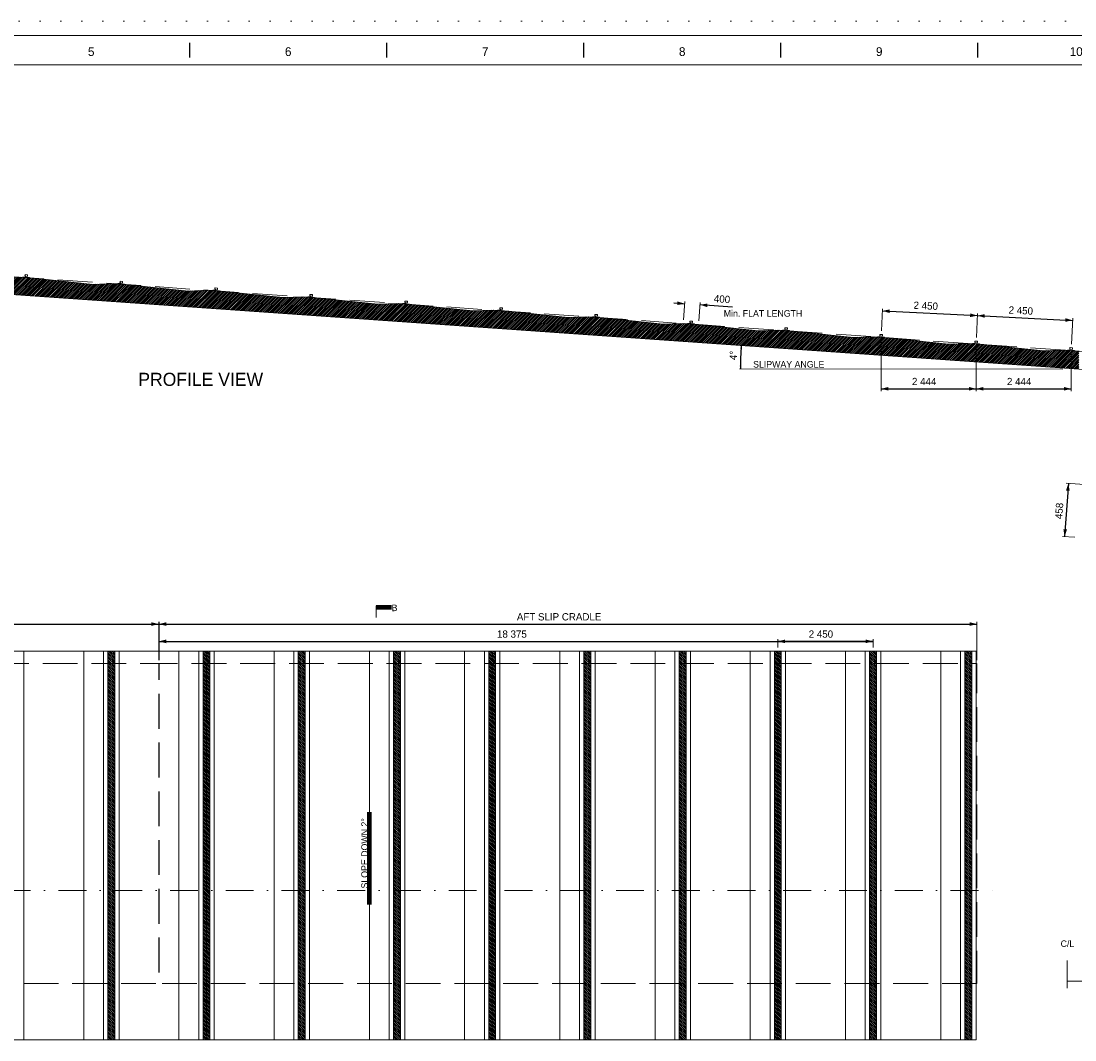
# Model space of a CAD drawing. Header units: millimetres. Extents: x 39621 to 102696, y -761809 to -717259.
# Tile 4 of 7: x 61751 to 88865, y -743476 to -717259. Entities that reach past the tile are written whole.
import ezdxf
from ezdxf.enums import TextEntityAlignment as Align

# ---------------------------------------------------------------- set-up
doc = ezdxf.new("R2010")
doc.units = ezdxf.units.MM
doc.header["$MEASUREMENT"] = 0
for name, pattern in [('DGN Style 1', [538.500371, 0.896007, -537.604364]), ('DGN Style 3', [1254.410182, 896.007273, -358.402909]), ('DGN Style 4', [1434.507644, 716.805818, -358.402909, 0.896007, -358.402909]), ('DGN Style 6', [1704.205833, 0.896007, -358.402909, 627.205091, -358.402909, 0.896007, -358.402909])]:
    doc.linetypes.add(name, pattern=pattern)
doc.styles.add('Style-ENGINEERING', font='ENGINEERING.shx')
doc.styles.add('Style-ENGINEERING_0', font='ENGINEERING.shx')
doc.dimstyles.new('MetricMM', dxfattribs={"dimtxt": 3, "dimasz": 3, "dimexe": 1.5, "dimexo": 1.5, "dimgap": 1.5, "dimtad": 1, "dimdec": 0, "dimzin": 7, "dimtxsty": 'Style-ENGINEERING_0', "dimcen": 0.09, "dimclrd": 1, "dimclre": 1, "dimclrt": 7, "dimadec": 0, "dimazin": 3, "dimtfac": 1, "dimtdec": 0, "dimtofl": 0, "dimtmove": 0, "dimatfit": 3, "dimfxl": 1, "dimtzin": 7, "dimlwd": -1, "dimlwe": 0, "dimarcsym": 0})

# ---------------------------------------------------------------- blocks, each defined once
blk = doc.blocks.new('*D57')
at = {"color": 1, "linetype": 'Continuous', "lineweight": 0, "transparency": 16777216}
for p, q in [((-5862, 6154), (-5862, 6370)), ((12513, 6154), (12513, 6370))]:
    blk.add_line(p, q, dxfattribs=at)
at = {"color": 1, "linetype": 'Continuous', "transparency": 16777216}
blk.add_line((-5862, 6314), (12513, 6314), dxfattribs=at)
at = {"color": 1, "linetype": 'Continuous', "lineweight": 0, "transparency": 16777216}
blk.add_solid([(-5674, 6267), (-5862, 6314), (-5674, 6361)], dxfattribs=at)
at = {"color": 1, "linetype": 'Continuous', "lineweight": 0, "transparency": 16777216, "extrusion": (0, 0, -1)}
blk.add_solid([(-12326, 6361), (-12513, 6314), (-12326, 6267)], dxfattribs=at)
at = {"layer": 'Defpoints', "color": 7, "linetype": 'Continuous', "lineweight": 0, "transparency": 16777216}
for p in [(3326, 6314), (12513, 6314), (-5862, 6060), (12513, 6060)]:
    blk.add_point(p, dxfattribs=at)
at = {"color": 7, "linetype": 'Continuous', "lineweight": 0, "transparency": 16777216, "style": 'Style-ENGINEERING'}
blk.add_text('18 375', height=187.5, dxfattribs=at).set_placement((2838, 6501), align=Align.MIDDLE_LEFT)
blk = doc.blocks.new('*D58')
at = {"color": 1, "linetype": 'Continuous', "lineweight": 0, "transparency": 16777216}
for p, q in [((10063, 6154), (10063, 6370)), ((12513, 6154), (12513, 6370))]:
    blk.add_line(p, q, dxfattribs=at)
at = {"color": 1, "linetype": 'Continuous', "transparency": 16777216}
blk.add_line((12513, 6314), (10063, 6314), dxfattribs=at)
at = {"color": 1, "linetype": 'Continuous', "lineweight": 0, "transparency": 16777216}
blk.add_solid([(10251, 6267), (10063, 6314), (10251, 6361)], dxfattribs=at)
at = {"color": 1, "linetype": 'Continuous', "lineweight": 0, "transparency": 16777216, "extrusion": (0, 0, -1)}
blk.add_solid([(-12326, 6361), (-12513, 6314), (-12326, 6267)], dxfattribs=at)
at = {"layer": 'Defpoints', "color": 7, "linetype": 'Continuous', "lineweight": 0, "transparency": 16777216}
for p in [(10063, 6314), (11288, 6314), (10063, 6060), (12513, 6060)]:
    blk.add_point(p, dxfattribs=at)
at = {"color": 7, "linetype": 'Continuous', "lineweight": 0, "transparency": 16777216, "style": 'Style-ENGINEERING'}
blk.add_text('2 450', height=187.5, dxfattribs=at).set_placement((10858, 6501), align=Align.MIDDLE_LEFT)
blk = doc.blocks.new('*D72')
at = {"color": 1, "linetype": 'Continuous', "lineweight": 0, "transparency": 16777216}
for p, q in [((12723, 14118), (12723, 12756)), ((15167, 13947), (15167, 12756))]:
    blk.add_line(p, q, dxfattribs=at)
at = {"color": 1, "linetype": 'Continuous', "transparency": 16777216}
blk.add_line((12723, 12813), (15167, 12813), dxfattribs=at)
at = {"color": 1, "linetype": 'Continuous', "lineweight": 0, "transparency": 16777216}
blk.add_solid([(12910, 12766), (12723, 12813), (12910, 12860)], dxfattribs=at)
at = {"color": 1, "linetype": 'Continuous', "lineweight": 0, "transparency": 16777216, "extrusion": (0, 0, -1)}
blk.add_solid([(-14979, 12860), (-15167, 12813), (-14979, 12766)], dxfattribs=at)
at = {"layer": 'Defpoints', "color": 7, "linetype": 'Continuous', "lineweight": 0, "transparency": 16777216}
for p in [(12723, 14212), (15167, 14041), (13945, 12813), (15167, 12813)]:
    blk.add_point(p, dxfattribs=at)
at = {"color": 7, "linetype": 'Continuous', "lineweight": 0, "transparency": 16777216, "style": 'Style-ENGINEERING'}
blk.add_text('2 444', height=187.5, dxfattribs=at).set_placement((13515, 13000), align=Align.MIDDLE_LEFT)
blk = doc.blocks.new('*D73')
at = {"color": 1, "linetype": 'Continuous', "lineweight": 0, "transparency": 16777216}
for p, q in [((15167, 13947), (15167, 12756)), ((17611, 13776), (17611, 12756))]:
    blk.add_line(p, q, dxfattribs=at)
at = {"color": 1, "linetype": 'Continuous', "transparency": 16777216}
blk.add_line((15167, 12813), (17611, 12813), dxfattribs=at)
at = {"color": 1, "linetype": 'Continuous', "lineweight": 0, "transparency": 16777216}
blk.add_solid([(15354, 12766), (15167, 12813), (15354, 12860)], dxfattribs=at)
at = {"color": 1, "linetype": 'Continuous', "lineweight": 0, "transparency": 16777216, "extrusion": (0, 0, -1)}
blk.add_solid([(-17423, 12860), (-17611, 12813), (-17423, 12766)], dxfattribs=at)
at = {"layer": 'Defpoints', "color": 7, "linetype": 'Continuous', "lineweight": 0, "transparency": 16777216}
for p in [(15167, 14041), (17611, 13870), (16389, 12813), (17611, 12813)]:
    blk.add_point(p, dxfattribs=at)
at = {"color": 7, "linetype": 'Continuous', "lineweight": 0, "transparency": 16777216, "style": 'Style-ENGINEERING'}
blk.add_text('2 444', height=187.5, dxfattribs=at).set_placement((15959, 13000), align=Align.MIDDLE_LEFT)
blk = doc.blocks.new('*D74')
at = {"color": 1, "linetype": 'Continuous', "lineweight": 0, "transparency": 16777216}
for p, q in [((12728, 14305), (12756, 14874)), ((15172, 14134), (15202, 14752))]:
    blk.add_line(p, q, dxfattribs=at)
at = {"color": 1, "linetype": 'Continuous', "transparency": 16777216}
blk.add_line((12753, 14818), (15200, 14696), dxfattribs=at)
at = {"color": 1, "linetype": 'Continuous', "lineweight": 0, "transparency": 16777216, "extrusion": (0, 0, -1)}
blk.add_solid([(-12938, 14762), (-12753, 14818), (-12943, 14856)], dxfattribs=at)
at = {"color": 1, "linetype": 'Continuous', "lineweight": 0, "transparency": 16777216}
blk.add_solid([(15015, 14752), (15200, 14696), (15010, 14658)], dxfattribs=at)
at = {"layer": 'Defpoints', "color": 7, "linetype": 'Continuous', "lineweight": 0, "transparency": 16777216}
for p in [(13976, 14757), (15200, 14696), (12723, 14212), (15167, 14041)]:
    blk.add_point(p, dxfattribs=at)
at = {"color": 7, "linetype": 'Continuous', "lineweight": 0, "transparency": 16777216, "style": 'Style-ENGINEERING'}
blk.add_text('2 450', height=187.5, rotation=357.1372, dxfattribs=at).set_placement((13556, 14966), align=Align.MIDDLE_LEFT)
blk = doc.blocks.new('*D75')
at = {"color": 1, "linetype": 'Continuous', "lineweight": 0, "transparency": 16777216}
for p, q in [((15172, 14134), (15202, 14752)), ((17616, 13963), (17649, 14630))]:
    blk.add_line(p, q, dxfattribs=at)
at = {"color": 1, "linetype": 'Continuous', "transparency": 16777216}
blk.add_line((15200, 14696), (17646, 14574), dxfattribs=at)
at = {"color": 1, "linetype": 'Continuous', "lineweight": 0, "transparency": 16777216, "extrusion": (0, 0, -1)}
blk.add_solid([(-15385, 14640), (-15200, 14696), (-15389, 14733)], dxfattribs=at)
at = {"color": 1, "linetype": 'Continuous', "lineweight": 0, "transparency": 16777216}
blk.add_solid([(17461, 14630), (17646, 14574), (17457, 14536)], dxfattribs=at)
at = {"layer": 'Defpoints', "color": 7, "linetype": 'Continuous', "lineweight": 0, "transparency": 16777216}
for p in [(16423, 14635), (17646, 14574), (15167, 14041), (17611, 13870)]:
    blk.add_point(p, dxfattribs=at)
at = {"color": 7, "linetype": 'Continuous', "lineweight": 0, "transparency": 16777216, "style": 'Style-ENGINEERING'}
blk.add_text('2 450', height=187.5, rotation=357.1372, dxfattribs=at).set_placement((16002, 14843), align=Align.MIDDLE_LEFT)
blk = doc.blocks.new('*D76')
at = {"color": 1, "linetype": 'Continuous', "transparency": 16777216}
for p, q in [((7384, 15021), (7665, 15002)), ((8896, 14915), (8063, 14974))]:
    blk.add_line(p, q, dxfattribs=at)
at = {"color": 1, "linetype": 'Continuous', "lineweight": 0, "transparency": 16777216}
for p, q in [((7636, 14586), (7669, 15058)), ((8034, 14558), (8067, 15030))]:
    blk.add_line(p, q, dxfattribs=at)
blk.add_solid([(7481, 15061), (7665, 15002), (7474, 14968)], dxfattribs=at)
at = {"color": 1, "linetype": 'Continuous', "lineweight": 0, "transparency": 16777216, "extrusion": (0, 0, -1)}
blk.add_solid([(-8247, 14914), (-8063, 14974), (-8254, 15007)], dxfattribs=at)
at = {"layer": 'Defpoints', "color": 7, "linetype": 'Continuous', "lineweight": 0, "transparency": 16777216}
for p in [(8063, 14974), (8651, 14933), (7629, 14493), (8028, 14464)]:
    blk.add_point(p, dxfattribs=at)
at = {"color": 7, "linetype": 'Continuous', "lineweight": 0, "transparency": 16777216, "style": 'Style-ENGINEERING'}
blk.add_text('400', height=187.5, rotation=356, dxfattribs=at).set_placement((8419, 15137), align=Align.MIDDLE_LEFT)
blk = doc.blocks.new('*D78')
at = {"color": 1, "linetype": 'Continuous', "transparency": 16777216}
blk.add_line((17538, 10379), (17442, 9009), dxfattribs=at)
at = {"color": 1, "linetype": 'Continuous', "lineweight": 0, "transparency": 16777216}
for p, q in [((18541, 10309), (17482, 10383)), ((17705, 8991), (17386, 9013))]:
    blk.add_line(p, q, dxfattribs=at)
blk.add_solid([(17478, 10196), (17538, 10379), (17572, 10189)], dxfattribs=at)
at = {"color": 1, "linetype": 'Continuous', "lineweight": 0, "transparency": 16777216, "extrusion": (0, 0, -1)}
blk.add_solid([(-17502, 9193), (-17442, 9009), (-17409, 9199)], dxfattribs=at)
at = {"layer": 'Defpoints', "color": 7, "linetype": 'Continuous', "lineweight": 0, "transparency": 16777216}
for p in [(18634, 10303), (17490, 9694), (17442, 9009), (17799, 8984)]:
    blk.add_point(p, dxfattribs=at)
at = {"color": 7, "linetype": 'Continuous', "lineweight": 0, "transparency": 16777216, "style": 'Style-ENGINEERING'}
blk.add_text('458', height=187.5, rotation=86, dxfattribs=at).set_placement((17286, 9462), align=Align.MIDDLE_LEFT)
blk = doc.blocks.new('*U91')
for p, q in [((-67.63, 284.53), (-67.63, 289.53)), ((-0.05, 284.53), (-0.05, 289.53)), ((67.54, 284.53), (67.54, 289.53)), ((135.12, 284.53), (135.12, 289.53)), ((202.7, 284.53), (202.7, 289.53))]:
    blk.add_line(p, q)
at = {"color": 7, "linetype": 'Continuous', "lineweight": 0, "flags": 128}
blk.add_lwpolyline([(-415.55, 292.03), (415.45, 292.03), (415.45, -291.97), (-415.55, -291.97), (-415.55, 292.03)], close=True, dxfattribs=at)
at = {"color": 7, "linetype": 'Continuous', "lineweight": 13, "flags": 128}
blk.add_lwpolyline([(-405.55, 282.03), (405.45, 282.03), (405.45, -281.97), (-405.55, -281.97), (-405.55, 282.03)], close=True, dxfattribs=at)
at = {"char_height": 3, "attachment_point": 5, "line_spacing_factor": 1.2, "style": 'Style-ENGINEERING'}
for s, insert in [('5', (-101.42, 286.53)), ('6', (-33.84, 286.53)), ('7', (33.74, 286.53)), ('8', (101.33, 286.53)), ('9', (168.91, 286.53)), ('10', (236.49, 286.53))]:
    blk.add_mtext(s, dxfattribs=dict(at, insert=insert))
blk = doc.blocks.new('*D93')
at = {"color": 1, "linetype": 'Continuous', "lineweight": 0, "transparency": 16777216}
for p, q in [((-5856, 5834), (-5856, 6814)), ((15185, 5834), (15185, 6814))]:
    blk.add_line(p, q, dxfattribs=at)
at = {"color": 1, "linetype": 'Continuous', "transparency": 16777216}
blk.add_line((-5856, 6758), (15185, 6758), dxfattribs=at)
at = {"color": 1, "linetype": 'Continuous', "lineweight": 0, "transparency": 16777216}
blk.add_solid([(-5668, 6711), (-5856, 6758), (-5668, 6805)], dxfattribs=at)
at = {"color": 1, "linetype": 'Continuous', "lineweight": 0, "transparency": 16777216, "extrusion": (0, 0, -1)}
blk.add_solid([(-14997, 6805), (-15185, 6758), (-14997, 6711)], dxfattribs=at)
at = {"layer": 'Defpoints', "color": 7, "linetype": 'Continuous', "lineweight": 0, "transparency": 16777216}
for p in [(4665, 6758), (15185, 6758), (-5856, 5740), (15185, 5740)]:
    blk.add_point(p, dxfattribs=at)
at = {"color": 7, "linetype": 'Continuous', "lineweight": 0, "transparency": 16777216, "style": 'Style-ENGINEERING'}
blk.add_text('AFT SLIP CRADLE', height=187.5, dxfattribs=at).set_placement((3349, 6946), align=Align.MIDDLE_LEFT)
blk = doc.blocks.new('*D94')
at = {"color": 1, "linetype": 'Continuous', "lineweight": 0, "transparency": 16777216}
for p, q in [((-26906, 5834), (-26906, 6814)), ((-5866, 5834), (-5866, 6814))]:
    blk.add_line(p, q, dxfattribs=at)
at = {"color": 1, "linetype": 'Continuous', "transparency": 16777216}
blk.add_line((-26906, 6758), (-5866, 6758), dxfattribs=at)
at = {"color": 1, "linetype": 'Continuous', "lineweight": 0, "transparency": 16777216}
blk.add_solid([(-26719, 6711), (-26906, 6758), (-26719, 6805)], dxfattribs=at)
at = {"color": 1, "linetype": 'Continuous', "lineweight": 0, "transparency": 16777216, "extrusion": (0, 0, -1)}
blk.add_solid([(6053, 6805), (5866, 6758), (6053, 6711)], dxfattribs=at)
at = {"layer": 'Defpoints', "color": 7, "linetype": 'Continuous', "lineweight": 0, "transparency": 16777216}
for p in [(-16386, 6758), (-5866, 6758), (-26906, 5740), (-5866, 5740)]:
    blk.add_point(p, dxfattribs=at)
at = {"color": 7, "linetype": 'Continuous', "lineweight": 0, "transparency": 16777216, "style": 'Style-ENGINEERING'}
blk.add_text('FWD SLIP CRADLE', height=187.5, dxfattribs=at).set_placement((-17711, 6946), align=Align.MIDDLE_LEFT)
blk = doc.blocks.new('*D95')
at = {"color": 1, "linetype": 'Continuous', "lineweight": 0, "transparency": 16777216}
for p, q in [((11222, 13782), (9097, 13931)), ((17395, 13322), (9076, 13328))]:
    blk.add_line(p, q, dxfattribs=at)
at = {"color": 1, "linetype": 'Continuous', "transparency": 16777216}
blk.add_arc((17809, 13322), 8709, 176.0001, 179.9612, dxfattribs=at)
at = {"color": 1, "linetype": 'Continuous', "lineweight": 0, "transparency": 16777216}
blk.add_solid([(9096, 13847), (9122, 13929), (9137, 13845)], dxfattribs=at)
at = {"color": 1, "linetype": 'Continuous', "lineweight": 0, "transparency": 16777216, "extrusion": (0, 0, -1)}
blk.add_solid([(-9122, 13411), (-9101, 13328), (-9080, 13411)], dxfattribs=at)
at = {"color": 7, "linetype": 'Continuous', "lineweight": 0, "transparency": 16777216, "style": 'Style-ENGINEERING'}
blk.add_text('4°', height=187.5, rotation=86.7749, dxfattribs=at).set_placement((8911, 13552), align=Align.MIDDLE_LEFT)
blk = doc.blocks.new('*U53')
at = {"linetype": 'DGN Style 6', "lineweight": 0}
h = blk.add_hatch(dxfattribs=at)
h.set_pattern_fill('HATCH', style=0, pattern_type=2)
h.set_pattern_definition([(224.76863, (17617.077, 13177.44), (-23.240105, 23.428562), [])])
h.paths.add_polyline_path([(17809.3, 13321.7), (-24142.8, 16255.2), (-24142.8, 16714.3), (-23742.8, 16686.3), (-22213.3, 16525.5), (-21698.8, 16543.4), (-21298.8, 16515.4), (-19769.3, 16354.6), (-19254.8, 16372.5), (-18854.8, 16344.5), (-17325.2, 16183.7), (-16810.7, 16201.6), (-16410.7, 16173.6), (-14881.2, 16012.8), (-14366.7, 16030.7), (-13966.7, 16002.7), (-12437.2, 15841.9), (-11922.7, 15859.8), (-11522.7, 15831.8), (-9993.1, 15671), (-9478.7, 15688.9), (-9078.7, 15660.9), (-7549.1, 15500.1), (-7034.6, 15518), (-6634.6, 15490), (-5105.1, 15329.2), (-4591, 15347.1), (-4189.4, 15319), (-2661, 15158.3), (-2147, 15176.2), (-1745.4, 15148.1), (-217, 14987.4), (297, 15005.3), (698.7, 14977.2), (2227, 14816.5), (2741.1, 14834.4), (3142.7, 14806.3), (4671, 14645.6), (5185.1, 14663.5), (5586.7, 14635.4), (7115.1, 14474.7), (7629.1, 14492.6), (8027.8, 14464.5), (9559.1, 14303.8), (10074.2, 14321.7), (10473.6, 14293.7), (12003.1, 14132.9), (12517.6, 14150.8), (12917.6, 14122.8), (14447.2, 13962), (14961.7, 13979.9), (15361.7, 13951.9), (16891.2, 13791.1), (17405.7, 13809), (17805.7, 13781)])
h = blk.add_hatch(dxfattribs=at)
h.set_pattern_fill('HATCH', color=5, style=0, pattern_type=2)
h.set_pattern_definition([(135, (-7319.118, -3747.99), (23.33452, 23.33452), [])])
h.paths.add_polyline_path([(-7174.1, -3939.6), (-7174.1, 6060.4), (-6999.1, 6060.4), (-6999.1, -3939.6)])
h = blk.add_hatch(dxfattribs=at)
h.set_pattern_fill('HATCH', color=5, style=0, pattern_type=2)
h.set_pattern_definition([(135, (-4869.118, -3747.99), (23.33452, 23.33452), [])])
h.paths.add_polyline_path([(-4724.1, -3939.6), (-4724.1, 6060.4), (-4549.1, 6060.4), (-4549.1, -3939.6)])
h = blk.add_hatch(dxfattribs=at)
h.set_pattern_fill('HATCH', color=5, style=0, pattern_type=2)
h.set_pattern_definition([(135, (-2419.118, -3747.99), (23.33452, 23.33452), [])])
h.paths.add_polyline_path([(-2274.1, -3939.6), (-2274.1, 6060.4), (-2099.1, 6060.4), (-2099.1, -3939.6)])
h = blk.add_hatch(dxfattribs=at)
h.set_pattern_fill('HATCH', color=5, style=0, pattern_type=2)
h.set_pattern_definition([(135, (30.882, -3747.99), (23.33452, 23.33452), [])])
h.paths.add_polyline_path([(175.9, -3939.6), (175.9, 6060.4), (350.9, 6060.4), (350.9, -3939.6)])
h = blk.add_hatch(dxfattribs=at)
h.set_pattern_fill('HATCH', color=5, style=0, pattern_type=2)
h.set_pattern_definition([(135, (2480.882, -3747.99), (23.33452, 23.33452), [])])
h.paths.add_polyline_path([(2625.9, -3939.6), (2625.9, 6060.4), (2800.9, 6060.4), (2800.9, -3939.6)])
h = blk.add_hatch(dxfattribs=at)
h.set_pattern_fill('HATCH', color=5, style=0, pattern_type=2)
h.set_pattern_definition([(135, (4930.882, -3747.99), (23.33452, 23.33452), [])])
h.paths.add_polyline_path([(5075.9, -3939.6), (5075.9, 6060.4), (5250.9, 6060.4), (5250.9, -3939.6)])
h = blk.add_hatch(dxfattribs=at)
h.set_pattern_fill('HATCH', color=5, style=0, pattern_type=2)
h.set_pattern_definition([(135, (7380.882, -3747.99), (23.33452, 23.33452), [])])
h.paths.add_polyline_path([(7525.9, -3939.6), (7525.9, 6060.4), (7700.9, 6060.4), (7700.9, -3939.6)])
h = blk.add_hatch(dxfattribs=at)
h.set_pattern_fill('HATCH', color=5, style=0, pattern_type=2)
h.set_pattern_definition([(135, (9830.882, -3747.99), (23.33452, 23.33452), [])])
h.paths.add_polyline_path([(9975.9, -3939.6), (9975.9, 6060.4), (10150.9, 6060.4), (10150.9, -3939.6)])
h = blk.add_hatch(dxfattribs=at)
h.set_pattern_fill('HATCH', color=5, style=0, pattern_type=2)
h.set_pattern_definition([(135, (12280.882, -3747.99), (23.33452, 23.33452), [])])
h.paths.add_polyline_path([(12425.9, -3939.6), (12425.9, 6060.4), (12600.9, 6060.4), (12600.9, -3939.6)])
h = blk.add_hatch(dxfattribs=at)
h.set_pattern_fill('HATCH', color=5, style=0, pattern_type=2)
h.set_pattern_definition([(135, (14730.882, -3747.99), (23.33452, 23.33452), [])])
h.paths.add_polyline_path([(14875.9, -3939.6), (14875.9, 6060.4), (15050.9, 6060.4), (15050.9, -3939.6)])
at = {"color": 7, "linetype": 'DGN Style 3', "lineweight": 0}
blk.add_line((-24728.1, 16755.2), (19341.2, 13673.6), dxfattribs=at)
at = {"color": 7, "linetype": 'Continuous', "lineweight": 0}
for p, q in [((-24762.9, 16298.6), (19160.9, 13227.2)), ((-9078.7, 15660.9), (-7549.1, 15500.1)), ((-7034.6, 15518), (-7549.1, 15500.1)), ((-6634.6, 15490), (-5105.1, 15329.2)), ((-4590.6, 15347.1), (-5105.1, 15329.2)), ((-4190.6, 15319.1), (-2661, 15158.3)), ((-2146.6, 15176.2), (-2661, 15158.3)), ((-1746.6, 15148.2), (-217, 14987.4)), ((297.5, 15005.3), (-217, 14987.4)), ((697.5, 14977.3), (2227, 14816.5)), ((2741.5, 14834.4), (2227, 14816.5)), ((3141.5, 14806.4), (4671, 14645.6)), ((5185.5, 14663.5), (4671, 14645.6)), ((5585.5, 14635.5), (7115.1, 14474.7)), ((7629.6, 14492.6), (7115.1, 14474.7)), ((8026.6, 14464.6), (9559.1, 14303.8)), ((12517.6, 14150.8), (12003.1, 14132.9)), ((12917.6, 14122.8), (14447.2, 13962)), ((14961.7, 13979.9), (14447.2, 13962)), ((15361.7, 13951.9), (16891.2, 13791.1)), ((17405.7, 13809), (16891.2, 13791.1)), ((-272.5, 7227.2), (-272.5, 6927.2))]:
    blk.add_line(p, q, dxfattribs=at)
at = {"color": 1, "linetype": 'DGN Style 4', "lineweight": 0}
for p, q in [((-27092.9, -96.4), (15619.1, -96.4)), ((17510, -2613), (17510, -1563.6))]:
    blk.add_line(p, q, dxfattribs=at)
at = {"color": 7, "linetype": 'DGN Style 1', "lineweight": 0, "flags": 128}
blk.add_lwpolyline([(-31537.5, 22275), (31537.5, 22275), (31537.5, -22275), (-31537.5, -22275), (-31537.5, 22275)], close=True, dxfattribs=at)
at = {"color": 7, "linetype": 'Continuous', "lineweight": 0, "flags": 128}
for points in [[(17809.3, 13321.7), (-24142.8, 16255.2)], [(-9478.7, 15688.9), (-9078.7, 15660.9), (-7549.1, 15500.1), (-7034.6, 15518), (-6634.6, 15490), (-5105.1, 15329.2), (-4591, 15347.1), (-4189.4, 15319), (-2661, 15158.3), (-2147, 15176.2), (-1745.4, 15148.1), (-217, 14987.4), (297, 15005.3), (698.7, 14977.2), (2227, 14816.5), (2741.1, 14834.4), (3142.7, 14806.3), (4671, 14645.6), (5185.1, 14663.5), (5586.7, 14635.4), (7115.1, 14474.7), (7629.1, 14492.6), (8027.8, 14464.5), (9559.1, 14303.8), (10074.2, 14321.7), (10473.6, 14293.7), (12003.1, 14132.9), (12517.6, 14150.8), (12917.6, 14122.8), (14447.2, 13962), (14961.7, 13979.9), (15361.7, 13951.9), (16891.2, 13791.1), (17405.7, 13809), (17805.7, 13781)], [(-9336.6, 6060.4), (-9336.6, -3939.6)], [(-7796.6, 6060.4), (-7796.6, -3939.6)], [(-7286.6, 6060.4), (-7286.6, -3939.6)], [(-6886.6, 6060.4), (-6886.6, -3939.6)], [(-5346.6, 6060.4), (-5346.6, -3939.6)], [(-4836.6, 6060.4), (-4836.6, -3939.6)], [(-4436.6, 6060.4), (-4436.6, -3939.6)], [(-2896.6, 6060.4), (-2896.6, -3939.6)], [(-2386.6, 6060.4), (-2386.6, -3939.6)], [(-1986.6, 6060.4), (-1986.6, -3939.6)], [(-446.6, 6060.4), (-446.6, -3939.6)], [(63.4, 6060.4), (63.4, -3939.6)], [(463.4, 6060.4), (463.4, -3939.6)], [(2003.4, 6060.4), (2003.4, -3939.6)], [(2513.4, 6060.4), (2513.4, -3939.6)], [(2913.4, 6060.4), (2913.4, -3939.6)], [(4453.4, 6060.4), (4453.4, -3939.6)], [(4963.4, 6060.4), (4963.4, -3939.6)], [(5363.4, 6060.4), (5363.4, -3939.6)], [(6903.4, 6060.4), (6903.4, -3939.6)], [(7413.4, 6060.4), (7413.4, -3939.6)], [(7813.4, 6060.4), (7813.4, -3939.6)], [(9353.4, 6060.4), (9353.4, -3939.6)], [(9863.4, 6060.4), (9863.4, -3939.6)], [(10263.4, 6060.4), (10263.4, -3939.6)], [(11803.4, 6060.4), (11803.4, -3939.6)], [(12313.4, 6060.4), (12313.4, -3939.6)], [(12713.4, 6060.4), (12713.4, -3939.6)], [(14253.4, 6060.4), (14253.4, -3939.6)], [(14763.4, 6060.4), (14763.4, -3939.6)], [(18369.2, -2426.4), (17510, -2426.4)]]:
    blk.add_lwpolyline(points, dxfattribs=at)
at = {"color": 5, "linetype": 'Continuous', "lineweight": 0, "flags": 128}
for points in [[(-9365.7, 15684.3, -0.3917214), (-9360.8, 15689), (-9301.3, 15689.4, 0.3917214), (-9296.4, 15694.1), (-9295.2, 15711.1, 0.4142136), (-9299.8, 15716.4), (-9303.3, 15716.7, -0.4142136), (-9307.9, 15722), (-9306.2, 15747, -0.4142136), (-9300.9, 15751.6), (-9246, 15747.8, -0.4142136), (-9241.3, 15742.4), (-9243.1, 15717.5, -0.5232726), (-9250.2, 15713.3, 0.5232726), (-9257.2, 15709.1), (-9258.4, 15691.4, 0.3917214), (-9254.2, 15686.1), (-9195.4, 15677.4, -0.3917214), (-9191.1, 15672.1), (-9191.4, 15668.8), (-9365.9, 15681), (-9365.7, 15684.3)], [(-6921.7, 15513.4, -0.3917214), (-6916.7, 15518.1), (-6857.3, 15518.5, 0.3917214), (-6852.3, 15523.2), (-6851.1, 15540.8, 0.5232726), (-6857.5, 15546, -0.0645591), (-6858.8, 15545.8, -0.4437236), (-6863.9, 15551.1), (-6862.2, 15576.1, -0.4142136), (-6856.8, 15580.7), (-6802, 15576.9, -0.4142136), (-6797.3, 15571.5), (-6799.1, 15546.6, -0.4142136), (-6804.4, 15541.9), (-6807.9, 15542.2, 0.4142136), (-6813.2, 15537.6), (-6814.4, 15520.5, 0.3917214), (-6810.2, 15515.2), (-6751.4, 15506.5, -0.3917214), (-6747.1, 15501.2), (-6747.3, 15497.9), (-6921.9, 15510.1), (-6921.7, 15513.4)], [(-4477.6, 15342.5, -0.3917214), (-4472.7, 15347.2), (-4413.2, 15347.6, 0.3917214), (-4408.3, 15352.3), (-4407.1, 15369.9, 0.5232726), (-4413.5, 15375.1, -0.0645591), (-4414.7, 15374.9, -0.4437236), (-4419.9, 15380.2), (-4418.1, 15405.2, -0.4142136), (-4412.8, 15409.8), (-4357.9, 15406, -0.4142136), (-4353.3, 15400.6), (-4355, 15375.7, -0.4142136), (-4360.4, 15371), (-4363.9, 15371.3, 0.4142136), (-4369.2, 15366.7), (-4370.4, 15349.6, 0.3917214), (-4366.1, 15344.3), (-4307.3, 15335.6, -0.3917214), (-4303.1, 15330.3), (-4303.3, 15327), (-4477.9, 15339.2), (-4477.6, 15342.5)], [(-2033.6, 15171.6, -0.3917214), (-2028.7, 15176.3), (-1969.2, 15176.7, 0.3917214), (-1964.3, 15181.4), (-1963.1, 15198.4, 0.4142136), (-1967.7, 15203.7), (-1971.2, 15204, -0.4142136), (-1975.8, 15209.3), (-1974.1, 15234.3, -0.4142136), (-1968.8, 15238.9), (-1913.9, 15235.1, -0.4142136), (-1909.3, 15229.7), (-1911, 15204.8, -0.5232726), (-1918.1, 15200.6, 0.5232726), (-1925.1, 15196.4), (-1926.4, 15178.7, 0.3917214), (-1922.1, 15173.4), (-1863.3, 15164.7, -0.3917214), (-1859, 15159.4), (-1859.3, 15156.1), (-2033.8, 15168.3), (-2033.6, 15171.6)], [(410.4, 15000.7, -0.3917214), (415.4, 15005.4), (474.8, 15005.8, 0.3917214), (479.8, 15010.5), (481, 15028.1, 0.4141993), (476.4, 15033.5, 0.089644), (474.6, 15033.3, -0.5232726), (468.2, 15038.4), (469.9, 15063.4, -0.4142136), (475.3, 15068), (530.1, 15064.2, -0.4142136), (534.8, 15058.8), (533, 15033.9, -0.4142136), (527.7, 15029.2), (524.2, 15029.5, 0.4142136), (518.9, 15024.8), (517.7, 15007.8, 0.3917214), (521.9, 15002.5), (580.7, 14993.8, -0.3917214), (585, 14988.5), (584.8, 14985.2), (410.2, 14997.4), (410.4, 15000.7)], [(3029, 14817.6), (3028.8, 14814.2), (2854.2, 14826.5), (2854.5, 14829.8, -0.3917214), (2859.4, 14834.5), (2918.9, 14834.9, 0.3917214), (2923.8, 14839.6), (2925, 14856.6, 0.4142136), (2920.4, 14861.9), (2916.9, 14862.2, -0.4142136), (2912.2, 14867.5), (2914, 14892.4, -0.4142136), (2919.3, 14897.1), (2974.2, 14893.3, -0.4142136), (2978.8, 14887.9), (2977.1, 14863, -0.5232726), (2970, 14858.8, 0.5232726), (2962.9, 14854.6), (2961.7, 14836.9, 0.3917214), (2966, 14831.6), (3024.8, 14822.9, -0.3917214), (3029, 14817.6)], [(5298.5, 14658.9, -0.3917214), (5303.4, 14663.6), (5362.9, 14664, 0.3917214), (5367.8, 14668.7), (5369.1, 14686.3, 0.4142066), (5364.4, 14691.7, 0.0896377), (5362.7, 14691.5, -0.5232726), (5356.3, 14696.6), (5358, 14721.5, -0.4142136), (5363.3, 14726.2), (5418.2, 14722.3, -0.4142136), (5422.8, 14717), (5421.1, 14692.1, -0.4142136), (5415.8, 14687.4), (5412.3, 14687.7, 0.4142136), (5406.9, 14683), (5405.7, 14666, 0.3917214), (5410, 14660.7), (5468.8, 14652, -0.3917214), (5473.1, 14646.7), (5472.8, 14643.3), (5298.3, 14655.6), (5298.5, 14658.9)], [(7742.5, 14488, -0.3917214), (7747.5, 14492.7), (7806.9, 14493.1, 0.3917214), (7811.9, 14497.8), (7813.1, 14514.8, 0.4142136), (7808.4, 14520.1), (7804.9, 14520.4, -0.4142136), (7800.3, 14525.7), (7802, 14550.6, -0.4142136), (7807.4, 14555.3), (7862.2, 14551.4, -0.4142136), (7866.9, 14546.1), (7865.1, 14521.2, -0.5232726), (7858.1, 14517, 0.5232726), (7851, 14512.8), (7849.8, 14495.1, 0.3917214), (7854, 14489.8), (7912.8, 14481.1, -0.3917214), (7917.1, 14475.8), (7916.9, 14472.4), (7742.3, 14484.6), (7742.5, 14488)], [(10186.6, 14317.1, -0.3866724), (10191.4, 14321.8, -0.0043848), (10191.5, 14321.8), (10251, 14322.2, 0.3917214), (10255.9, 14326.9), (10257.1, 14344.5, 0.4422989), (10252, 14349.9, 0.0657551), (10250.7, 14349.7, -0.5232726), (10244.3, 14354.8), (10246.1, 14379.7, -0.4142136), (10251.4, 14384.4), (10306.3, 14380.5, -0.4142136), (10310.9, 14375.2), (10309.2, 14350.3, -0.4142136), (10303.8, 14345.6), (10300.3, 14345.9, 0.4142136), (10295, 14341.2), (10293.8, 14324.2, 0.3917214), (10298.1, 14318.9), (10356.9, 14310.2, -0.3917214), (10361.1, 14304.9), (10360.9, 14301.5), (10186.3, 14313.7), (10186.6, 14317.1)], [(12630.6, 14146.2, -0.3917214), (12635.5, 14150.9), (12695, 14151.3, 0.3917214), (12699.9, 14156), (12701.1, 14173, 0.4142136), (12696.5, 14178.3), (12693, 14178.6, -0.4142136), (12688.4, 14183.9), (12690.1, 14208.8, -0.4142136), (12695.4, 14213.5), (12750.3, 14209.6, -0.4142136), (12754.9, 14204.3), (12753.2, 14179.4, -0.5232726), (12746.1, 14175.2, 0.5232726), (12739.1, 14171), (12737.8, 14153.3, 0.3917214), (12742.1, 14148), (12800.9, 14139.3, -0.3917214), (12805.2, 14134), (12804.9, 14130.6), (12630.3, 14142.8), (12630.6, 14146.2)], [(15079.6, 13980), (15139, 13980.4, 0.005567), (15139.1, 13980.4, 0.3853142), (15144, 13985.1), (15145.2, 14002.7, 0.5232726), (15138.8, 14007.8, -0.5232726), (15132.4, 14013), (15134.1, 14037.9, -0.4142136), (15139.5, 14042.6), (15194.3, 14038.7, -0.4142136), (15199, 14033.4), (15197.2, 14008.5, -0.4142136), (15191.9, 14003.8), (15188.4, 14004.1, 0.4142136), (15183.1, 13999.4), (15181.9, 13982.4, 0.3917214), (15186.1, 13977.1), (15244.9, 13968.4, -0.3917214), (15249.2, 13963.1), (15249, 13959.7), (15074.4, 13971.9), (15074.6, 13975.3, -0.3917214), (15079.6, 13980)], [(17693.2, 13792.2), (17693, 13788.8), (17518.4, 13801), (17518.6, 13804.4, -0.3917214), (17523.6, 13809.1), (17583, 13809.5, 0.3917214), (17588, 13814.2), (17589.2, 13831.2, 0.4142136), (17584.5, 13836.5), (17581.1, 13836.8, -0.4142136), (17576.4, 13842.1), (17578.2, 13867, -0.4142136), (17583.5, 13871.7), (17638.4, 13867.8, -0.4142136), (17643, 13862.5), (17641.3, 13837.6, -0.5232726), (17634.2, 13833.4, 0.5232726), (17627.1, 13829.2), (17625.9, 13811.5, 0.3917214), (17630.2, 13806.2), (17689, 13797.5, -0.3917214), (17693.2, 13792.2)]]:
    blk.add_lwpolyline(points, format="xyb", close=True, dxfattribs=at)
at = {"color": 7, "linetype": 'Continuous', "lineweight": 0, "flags": 128}
blk.add_lwpolyline([(-26886.6, -3939.6), (15163.4, -3939.6), (15163.4, 6060.4), (-26886.6, 6060.4), (-26886.6, -3939.6)], close=True, dxfattribs=at)
at = {"color": 5, "linetype": 'Continuous', "lineweight": 0, "flags": 128}
for points in [[(-7174.1, -3939.6), (-7174.1, 6060.4), (-6999.1, 6060.4), (-6999.1, -3939.6), (-7174.1, -3939.6)], [(-4724.1, -3939.6), (-4724.1, 6060.4), (-4549.1, 6060.4), (-4549.1, -3939.6), (-4724.1, -3939.6)], [(-2274.1, -3939.6), (-2274.1, 6060.4), (-2099.1, 6060.4), (-2099.1, -3939.6), (-2274.1, -3939.6)], [(175.9, -3939.6), (175.9, 6060.4), (350.9, 6060.4), (350.9, -3939.6), (175.9, -3939.6)], [(2625.9, -3939.6), (2625.9, 6060.4), (2800.9, 6060.4), (2800.9, -3939.6), (2625.9, -3939.6)], [(5075.9, -3939.6), (5075.9, 6060.4), (5250.9, 6060.4), (5250.9, -3939.6), (5075.9, -3939.6)], [(7525.9, -3939.6), (7525.9, 6060.4), (7700.9, 6060.4), (7700.9, -3939.6), (7525.9, -3939.6)], [(9975.9, -3939.6), (9975.9, 6060.4), (10150.9, 6060.4), (10150.9, -3939.6), (9975.9, -3939.6)], [(12425.9, -3939.6), (12425.9, 6060.4), (12600.9, 6060.4), (12600.9, -3939.6), (12425.9, -3939.6)], [(14875.9, -3939.6), (14875.9, 6060.4), (15050.9, 6060.4), (15050.9, -3939.6), (14875.9, -3939.6)]]:
    blk.add_lwpolyline(points, close=True, dxfattribs=at)
at = {"color": 7, "linetype": 'DGN Style 3', "lineweight": 0, "flags": 128}
for points in [[(-26906.4, -2489.6), (-5865.8, -2489.6), (-5865.8, 5740.4), (-26906.4, 5740.4), (-26906.4, -2489.6)], [(15184.9, -2489.6), (-5855.8, -2489.6), (-5855.8, 5740.4), (15184.9, 5740.4), (15184.9, -2489.6)]]:
    blk.add_lwpolyline(points, close=True, dxfattribs=at)
at = {"xscale": 74.99999999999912, "yscale": 74.99999999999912, "zscale": 74.99999999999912}
blk.add_blockref('*U91', (3.5, -2.2), dxfattribs=at)
at = {"char_height": 168.919, "attachment_point": 5, "line_spacing_factor": 1.2, "style": 'Style-ENGINEERING'}
for s, insert in [('Min. FLAT LENGTH', (9681.8, 14751.6)), ('SLIPWAY ANGLE', (10343.5, 13441.7))]:
    blk.add_mtext(s, dxfattribs=dict(at, insert=insert))
at = {"color": 7, "lineweight": 13, "insert": (-4785.8, 13053.4), "char_height": 337.5, "width": 23306.444, "attachment_point": 5, "line_spacing_factor": 0.9, "style": 'Style-ENGINEERING'}
blk.add_mtext('PROFILE VIEW', dxfattribs=at)
at = {"attachment_point": 5, "line_spacing_factor": 1.2, "style": 'Style-ENGINEERING'}
for s, insert, char_height, rotation in [('B', (201.6, 7175.3), 168.9, 0.84522), ('SLOPE DOWN 2%%d', (-568.1, 858.8), 168.919, 90)]:
    blk.add_mtext(s, dxfattribs=dict(at, insert=insert, char_height=char_height, rotation=rotation))
at = {"color": 7, "linetype": 'Continuous', "lineweight": 0, "insert": (17515, -1466.7), "char_height": 168.92, "attachment_point": 5, "line_spacing_factor": 0.72, "style": 'Style-ENGINEERING'}
blk.add_mtext('C/L', dxfattribs=at)
at = {"color": 1, "linetype": 'Continuous'}
dim = blk.add_linear_dim(base=(8063.4, 14973.6), p1=(7629.1, 14492.6), p2=(8027.8, 14464.5), angle=356, text='\\FSTANDARD;<>', dimstyle='MetricMM', override={"dimtxt": 187.5, "dimasz": 187.5, "dimexe": 56.25, "dimexo": 93.75, "dimgap": 93.75}, dxfattribs=at)
dim.commit()
dim.dimension.update_dxf_attribs({"geometry": '*D76', "text_midpoint": (8651.3, 14932.5), "dimtype": 128})
for base, p1, p2, angle, override, picture, middle in [((15199.6673, 14695.909), (12722.8675, 14211.5551), (15166.8994, 14040.6518), 357.13715, {"dimtxt": 187.5, "dimasz": 187.5, "dimexe": 56.25, "dimexo": 93.75, "dimgap": 93.75}, '*D74', (13976.4372, 14757.08)), ((17646.1277, 14573.5671), (15166.8994, 14040.6518), (17610.9313, 13869.7484), 357.13715, {"dimtxt": 187.5, "dimasz": 187.5, "dimexe": 56.25, "dimexo": 93.75, "dimgap": 93.75}, '*D75', (16422.8975, 14634.7381)), ((17442.5, 9009), (18634.5, 10302.8), (17798.9, 8984.1), 266, {"dimtxt": 187.5, "dimasz": 187.5, "dimexe": 56.25, "dimexo": 93.75, "dimgap": 93.75, "dimlfac": 0.333333}, '*D78', (17490.4, 9694.2)), ((12513.4, 6313.8), (-5861.6, 6060.4), (12513.4, 6060.4), 180, {"dimtxt": 187.5, "dimasz": 187.5, "dimexe": 56.25, "dimexo": 93.75, "dimgap": 93.75}, '*D57', (3325.9, 6313.8)), ((10063.4, 6313.8), (12513.4, 6060.4), (10063.4, 6060.4), 180, {"dimtxt": 187.5, "dimasz": 187.5, "dimexe": 56.25, "dimexo": 93.75, "dimgap": 93.75}, '*D58', (11288.4, 6313.8))]:
    dim = blk.add_linear_dim(base=base, p1=p1, p2=p2, angle=angle, text='\\FSTANDARD;<>', dimstyle='MetricMM', override=override, dxfattribs=at)
    dim.commit()
    dim.dimension.update_dxf_attribs({"geometry": picture, "text_midpoint": middle})
for base, p1, p2, text, picture, middle in [((15166.9, 12812.6), (12722.9, 14211.6), (15166.9, 14040.7), '\\FSTANDARD;<>', '*D72', (13944.9, 12812.6)), ((17610.9, 12812.6), (15166.9, 14040.7), (17610.9, 13869.7), '\\FSTANDARD;<>', '*D73', (16388.9, 12812.6)), ((-5865.8, 6758.1), (-26906.4, 5740.4), (-5865.8, 5740.4), '\\FSTANDARD;FWD SLIP CRADLE', '*D94', (-16386.1, 6758.1)), ((15184.9, 6758.1), (-5855.8, 5740.4), (15184.9, 5740.4), '\\FSTANDARD;AFT SLIP CRADLE', '*D93', (4664.6, 6758.1))]:
    dim = blk.add_linear_dim(base=base, p1=p1, p2=p2, text=text, dimstyle='MetricMM', override={"dimtxt": 187.5, "dimasz": 187.5, "dimexe": 56.25, "dimexo": 93.75, "dimgap": 93.75}, dxfattribs=at)
    dim.commit()
    dim.dimension.update_dxf_attribs({"geometry": picture, "text_midpoint": middle})
dim = blk.add_angular_dim_3p(base=(9111.2, 13748.9), center=(17809.3, 13321.7), p1=(11263.2, 13779.4), p2=(17436.8, 13322), text='\\FSTANDARD;<>', dimstyle='MetricMM', override={"dimtxt": 187.5, "dimasz": 83.25, "dimexe": 24.975, "dimexo": 41.625, "dimgap": 41.625}, dxfattribs=at)
dim.commit()
dim.dimension.update_dxf_attribs({"geometry": '*D95', "text_midpoint": (8917.1, 13666.1), "dimtype": 133})
for points in [[(-272.5, 7190.9), (122.6, 7190.9)], [(-446.6, -453.6), (-446.6, 1921.7)]]:
    blk.add_leader(points, dimstyle='MetricMM', override={"dimtxt": 187.5, "dimasz": 187.5, "dimgap": 93.75, "dimclrd": 0, "dimlwd": 65534}, dxfattribs=at)

msp = doc.modelspace()

# ---------------------------------------------------------------- block references
at = {"color": 7, "linetype": 'DGN Style 6', "lineweight": 0}
msp.add_blockref('*U53', (71158.05, -739533.65), dxfattribs=at)

doc.saveas('drawing.dxf')
